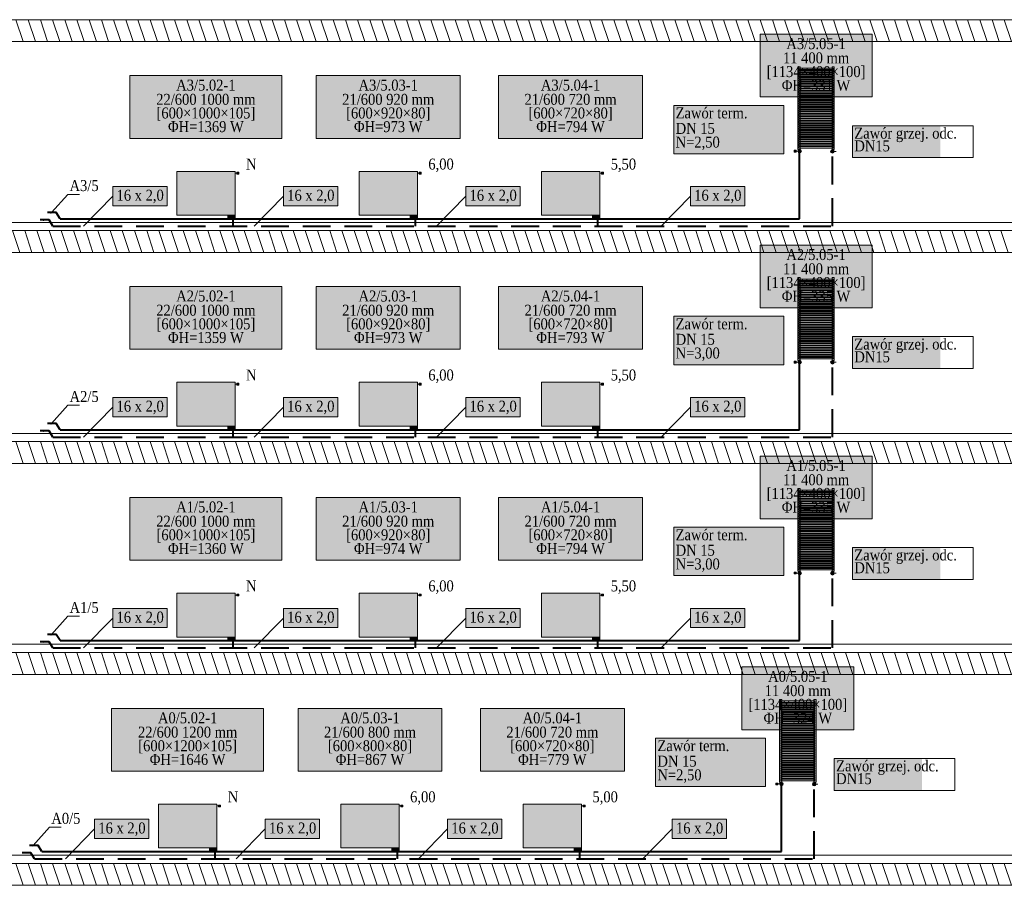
# Model space of a CAD drawing. Header units: millimetres. Extents: x -48 to 74789, y -18557 to 12350.
# Tile 3 of 79: x 18597 to 32097, y -300 to 11560. Entities that reach past the tile are written whole.
import ezdxf
from ezdxf.enums import TextEntityAlignment as Align

# ---------------------------------------------------------------- set-up
doc = ezdxf.new("R2010")
doc.units = ezdxf.units.MM
doc.linetypes.add('DASHED', pattern=[0.1905, 0.127, -0.0635])
for name, color, linetype, lineweight, true_color in [('IS_Działka (powrotna)', 5, 'Continuous', 40, 0x0000ff), ('IS_Działka (powrotna)_etykieta1', 7, 'Continuous', 5, 0x000000), ('IS_Działka (zasilająca)', 1, 'Continuous', 40, 0xff0000), ('IS_Działka (zasilająca)_etykieta1', 7, 'Continuous', 5, 0x000000), ('IS_Grzejnik', 7, 'Continuous', 5, 0x000000), ('IS_Grzejnik (Rozwinięcie)', 7, 'Continuous', 5, 0x000000), ('IS_Konstrukcja (Rozwinięcie)', 7, 'Continuous', 0, 0x000000), ('IS_Rozcięte połączenie rozwinięcia1', 7, 'Continuous', 5, 0x000000), ('IS_Wkładka zaworowa (Rozwinięcie)1', 7, 'Continuous', 5, 0x000000), ('IS_Zawór na gał_ powrotnej (Rozwinięcie)1', 7, 'Continuous', 5, 0x000000), ('IS_Zawór termostatyczny lub reg_ przepływu (Rozwinięcie)1', 7, 'Continuous', 5, 0x000000), ('IS_Zawór1', 7, 'Continuous', 5, 0x000000)]:
    doc.layers.add(name, color=color, linetype=linetype, lineweight=lineweight, true_color=true_color)
doc.styles.add('Garamond_____', font='GARA.TTF')

# ---------------------------------------------------------------- blocks, each defined once
blk = doc.blocks.new('16_TypRysunkowyGrzejnika_Plytowy_800_600_80_True_7fc2eb2e-ac0c-4f1d-8d47-3740a1be48a0_Normal')
at = {"layer": 'IS_Grzejnik', "true_color": 0xff8000, "transparency": 33554457, "extrusion": (0, 0, -1)}
blk.add_hatch(color=30, dxfattribs=at).paths.add_polyline_path([(0.4, 0.3), (-0.4, 0.3), (-0.4, -0.3), (0.4, -0.3)])
at = {"layer": 'IS_Grzejnik'}
blk.add_lwpolyline([(-0.4, 0.3), (0.4, 0.3), (0.4, -0.3), (-0.4, -0.3)], close=True, dxfattribs=at)
blk = doc.blocks.new('16_TypRysunkowyGrzejnika_Plytowy_800_600_105_True_7fc2eb2e-ac0c-4f1d-8d47-3740a1be48a0_Normal')
at = {"layer": 'IS_Grzejnik', "true_color": 0xff8000, "transparency": 33554457, "extrusion": (0, 0, -1)}
blk.add_hatch(color=30, dxfattribs=at).paths.add_polyline_path([(0.4, 0.3), (-0.4, 0.3), (-0.4, -0.3), (0.4, -0.3)])
at = {"layer": 'IS_Grzejnik'}
blk.add_lwpolyline([(-0.4, 0.3), (0.4, 0.3), (0.4, -0.3), (-0.4, -0.3)], close=True, dxfattribs=at)
blk = doc.blocks.new('16_TypRysunkowyGrzejnika_LazienkowyPion_500_1134_100_True_7fc2eb2e-ac0c-4f1d-8d47-3740a1be48a0_Normal')
at = {"layer": 'IS_Grzejnik', "true_color": 0xff8000, "transparency": 33554457}
for points in [[(-0.25, -0.567), (-0.22, -0.567), (-0.22, 0.567), (-0.25, 0.567)], [(0.22, -0.567), (0.25, -0.567), (0.25, 0.567), (0.22, 0.567)]]:
    blk.add_hatch(color=30, dxfattribs=at).paths.add_polyline_path(points)
at = {"layer": 'IS_Grzejnik', "true_color": 0xff8000, "transparency": 33554457, "extrusion": (0, 0, -1)}
for points in [[(0.235, 0.547), (-0.235, 0.547), (-0.235, 0.527), (0.235, 0.527)], [(0.235, 0.515), (-0.235, 0.515), (-0.235, 0.495), (0.235, 0.495)], [(0.235, 0.484), (-0.235, 0.484), (-0.235, 0.464), (0.235, 0.464)], [(0.235, 0.452), (-0.235, 0.452), (-0.235, 0.432), (0.235, 0.432)], [(0.235, 0.421), (-0.235, 0.421), (-0.235, 0.401), (0.235, 0.401)], [(0.235, 0.389), (-0.235, 0.389), (-0.235, 0.369), (0.235, 0.369)], [(0.235, 0.357), (-0.235, 0.357), (-0.235, 0.337), (0.235, 0.337)], [(0.235, 0.326), (-0.235, 0.326), (-0.235, 0.306), (0.235, 0.306)], [(0.235, 0.294), (-0.235, 0.294), (-0.235, 0.274), (0.235, 0.274)], [(0.235, 0.263), (-0.235, 0.263), (-0.235, 0.243), (0.235, 0.243)], [(0.235, 0.231), (-0.235, 0.231), (-0.235, 0.211), (0.235, 0.211)], [(0.235, 0.2), (-0.235, 0.2), (-0.235, 0.18), (0.235, 0.18)], [(0.235, 0.168), (-0.235, 0.168), (-0.235, 0.148), (0.235, 0.148)], [(0.235, 0.136), (-0.235, 0.136), (-0.235, 0.116), (0.235, 0.116)], [(0.235, 0.105), (-0.235, 0.105), (-0.235, 0.085), (0.235, 0.085)], [(0.235, 0.073), (-0.235, 0.073), (-0.235, 0.053), (0.235, 0.053)], [(0.235, 0.042), (-0.235, 0.042), (-0.235, 0.022), (0.235, 0.022)], [(0.235, 0.01), (-0.235, 0.01), (-0.235, -0.01), (0.235, -0.01)], [(0.235, -0.022), (-0.235, -0.022), (-0.235, -0.042), (0.235, -0.042)], [(0.235, -0.053), (-0.235, -0.053), (-0.235, -0.073), (0.235, -0.073)], [(0.235, -0.085), (-0.235, -0.085), (-0.235, -0.105), (0.235, -0.105)], [(0.235, -0.116), (-0.235, -0.116), (-0.235, -0.136), (0.235, -0.136)], [(0.235, -0.148), (-0.235, -0.148), (-0.235, -0.168), (0.235, -0.168)], [(0.235, -0.18), (-0.235, -0.18), (-0.235, -0.2), (0.235, -0.2)], [(0.235, -0.211), (-0.235, -0.211), (-0.235, -0.231), (0.235, -0.231)], [(0.235, -0.243), (-0.235, -0.243), (-0.235, -0.263), (0.235, -0.263)], [(0.235, -0.274), (-0.235, -0.274), (-0.235, -0.294), (0.235, -0.294)], [(0.235, -0.306), (-0.235, -0.306), (-0.235, -0.326), (0.235, -0.326)], [(0.235, -0.337), (-0.235, -0.337), (-0.235, -0.357), (0.235, -0.357)], [(0.235, -0.369), (-0.235, -0.369), (-0.235, -0.389), (0.235, -0.389)], [(0.235, -0.401), (-0.235, -0.401), (-0.235, -0.421), (0.235, -0.421)], [(0.235, -0.432), (-0.235, -0.432), (-0.235, -0.452), (0.235, -0.452)], [(0.235, -0.464), (-0.235, -0.464), (-0.235, -0.484), (0.235, -0.484)], [(0.235, -0.495), (-0.235, -0.495), (-0.235, -0.515), (0.235, -0.515)], [(0.235, -0.527), (-0.235, -0.527), (-0.235, -0.547), (0.235, -0.547)]]:
    blk.add_hatch(color=30, dxfattribs=at).paths.add_polyline_path(points)
at = {"layer": 'IS_Grzejnik'}
for points in [[(-0.25, -0.567), (-0.22, -0.567), (-0.22, 0.567), (-0.25, 0.567)], [(-0.235, 0.547), (0.235, 0.547), (0.235, 0.527), (-0.235, 0.527)], [(0.22, -0.567), (0.25, -0.567), (0.25, 0.567), (0.22, 0.567)], [(-0.235, 0.515), (0.235, 0.515), (0.235, 0.495), (-0.235, 0.495)], [(-0.235, 0.484), (0.235, 0.484), (0.235, 0.464), (-0.235, 0.464)], [(-0.235, 0.452), (0.235, 0.452), (0.235, 0.432), (-0.235, 0.432)], [(-0.235, 0.421), (0.235, 0.421), (0.235, 0.401), (-0.235, 0.401)], [(-0.235, 0.389), (0.235, 0.389), (0.235, 0.369), (-0.235, 0.369)], [(-0.235, 0.357), (0.235, 0.357), (0.235, 0.337), (-0.235, 0.337)], [(-0.235, 0.326), (0.235, 0.326), (0.235, 0.306), (-0.235, 0.306)], [(-0.235, 0.294), (0.235, 0.294), (0.235, 0.274), (-0.235, 0.274)], [(-0.235, 0.263), (0.235, 0.263), (0.235, 0.243), (-0.235, 0.243)], [(-0.235, 0.231), (0.235, 0.231), (0.235, 0.211), (-0.235, 0.211)], [(-0.235, 0.2), (0.235, 0.2), (0.235, 0.18), (-0.235, 0.18)], [(-0.235, 0.168), (0.235, 0.168), (0.235, 0.148), (-0.235, 0.148)], [(-0.235, 0.136), (0.235, 0.136), (0.235, 0.116), (-0.235, 0.116)], [(-0.235, 0.105), (0.235, 0.105), (0.235, 0.085), (-0.235, 0.085)], [(-0.235, 0.073), (0.235, 0.073), (0.235, 0.053), (-0.235, 0.053)], [(-0.235, 0.042), (0.235, 0.042), (0.235, 0.022), (-0.235, 0.022)], [(-0.235, 0.01), (0.235, 0.01), (0.235, -0.01), (-0.235, -0.01)], [(-0.235, -0.022), (0.235, -0.022), (0.235, -0.042), (-0.235, -0.042)], [(-0.235, -0.053), (0.235, -0.053), (0.235, -0.073), (-0.235, -0.073)], [(-0.235, -0.085), (0.235, -0.085), (0.235, -0.105), (-0.235, -0.105)], [(-0.235, -0.116), (0.235, -0.116), (0.235, -0.136), (-0.235, -0.136)], [(-0.235, -0.148), (0.235, -0.148), (0.235, -0.168), (-0.235, -0.168)], [(-0.235, -0.18), (0.235, -0.18), (0.235, -0.2), (-0.235, -0.2)], [(-0.235, -0.211), (0.235, -0.211), (0.235, -0.231), (-0.235, -0.231)], [(-0.235, -0.243), (0.235, -0.243), (0.235, -0.263), (-0.235, -0.263)], [(-0.235, -0.274), (0.235, -0.274), (0.235, -0.294), (-0.235, -0.294)], [(-0.235, -0.306), (0.235, -0.306), (0.235, -0.326), (-0.235, -0.326)], [(-0.235, -0.337), (0.235, -0.337), (0.235, -0.357), (-0.235, -0.357)], [(-0.235, -0.369), (0.235, -0.369), (0.235, -0.389), (-0.235, -0.389)], [(-0.235, -0.401), (0.235, -0.401), (0.235, -0.421), (-0.235, -0.421)], [(-0.235, -0.432), (0.235, -0.432), (0.235, -0.452), (-0.235, -0.452)], [(-0.235, -0.464), (0.235, -0.464), (0.235, -0.484), (-0.235, -0.484)], [(-0.235, -0.495), (0.235, -0.495), (0.235, -0.515), (-0.235, -0.515)], [(-0.235, -0.527), (0.235, -0.527), (0.235, -0.547), (-0.235, -0.547)]]:
    blk.add_lwpolyline(points, close=True, dxfattribs=at)
blk = doc.blocks.new('16_TypRysunkowyZaworu_Kwadrat_PL_00000000-0000-0000-0000-000000000000_Normal')
at = {"layer": 'IS_Zawór1', "lineweight": 50, "true_color": 0xffffff, "transparency": 33554687}
h = blk.add_hatch(color=7, dxfattribs=at)
edge = h.paths.add_edge_path(flags=0)
edge.add_arc((0, 0), 0.25, 0, 360)
at = {"layer": 'IS_Zawór1', "lineweight": 50, "true_color": 0xffffff, "transparency": 33554687, "extrusion": (0, 0, -1)}
blk.add_hatch(color=7, dxfattribs=at).paths.add_polyline_path([(0.125, 0.5), (0.125, 0.75), (-0.125, 0.75), (-0.125, 0.5)])
at = {"layer": 'IS_Zawór1', "linetype": 'ByBlock', "lineweight": -2}
blk.add_lwpolyline([(-0.125, 0.5), (-0.125, 0.75), (0.125, 0.75), (0.125, 0.5)], close=True, dxfattribs=at)
blk.add_polyline3d([(0, 0.25, 0), (0, 0.5, 0)], dxfattribs=at)
blk.add_circle((0, 0), 0.25, dxfattribs=at)
blk = doc.blocks.new('16_TypRysunkowyZaworu_Kreska_PL_00000000-0000-0000-0000-000000000000_Normal')
at = {"layer": 'IS_Zawór1', "lineweight": 50, "true_color": 0xffffff, "transparency": 33554687}
h = blk.add_hatch(color=7, dxfattribs=at)
edge = h.paths.add_edge_path(flags=0)
edge.add_arc((0, 0), 0.25, 0, 360)
at = {"layer": 'IS_Zawór1', "linetype": 'ByBlock', "lineweight": -2}
blk.add_polyline3d([(0, 0.25, 0), (0, 0.5, 0)], dxfattribs=at)
blk.add_circle((0, 0), 0.25, dxfattribs=at)
blk = doc.blocks.new('16_TypRysunkowyZaworu_Vecolux_PL_00000000-0000-0000-0000-000000000000_Normal')
at = {"layer": 'IS_Zawór1', "lineweight": 50, "true_color": 0xffffff, "transparency": 33554687}
blk.add_hatch(color=7, dxfattribs=at).paths.add_polyline_path([(-0.5, -0.5), (0.5, -0.5), (0.5, 0), (-0.5, 0)])
at = {"layer": 'IS_Zawór1', "linetype": 'ByBlock', "lineweight": -2}
blk.add_lwpolyline([(-0.5, -0.5), (0.5, -0.5), (0.5, 0), (-0.5, 0)], close=True, dxfattribs=at)
blk = doc.blocks.new('16_TypRysunkowyZaworu_ZestGrzWbudKwadrat_PL_00000000-0000-0000-0000-000000000000_Normal')
at = {"layer": 'IS_Zawór1', "lineweight": 50, "true_color": 0xffffff, "transparency": 33554687, "extrusion": (0, 0, -1)}
blk.add_hatch(color=7, dxfattribs=at).paths.add_polyline_path([(-0.25, 0.125), (-0.5, 0.125), (-0.5, -0.125), (-0.25, -0.125)])
at = {"layer": 'IS_Zawór1', "linetype": 'ByBlock', "lineweight": -2}
blk.add_lwpolyline([(0.25, 0.125), (0.5, 0.125), (0.5, -0.125), (0.25, -0.125)], close=True, dxfattribs=at)
blk.add_polyline3d([(0, 0, 0), (0.25, 0, 0)], dxfattribs=at)

msp = doc.modelspace()

# ---------------------------------------------------------------- hatches: boundary and pattern name
at = {"layer": 'IS_Działka (powrotna)', "linetype": 'DASHED', "ltscale": 3000, "extrusion": (0, 0, -1)}
for points in [[(-18880, 8817), (-18931, 8834), (-18931, 8800)], [(-18880, 5927), (-18931, 5944), (-18931, 5910)], [(-18880, 3037), (-18931, 3054), (-18931, 3020)], [(-18630, 147), (-18681, 164), (-18681, 130)]]:
    msp.add_hatch(color=256, dxfattribs=at).paths.add_polyline_path(points)
at = {"layer": 'IS_Działka (zasilająca)', "true_color": 0xff0000, "transparency": 33554687, "extrusion": (0, 0, -1)}
for points in [[(-18980, 8917), (-19031, 8934), (-19031, 8900)], [(-18980, 6027), (-19031, 6044), (-19031, 6010)], [(-18980, 3137), (-19031, 3154), (-19031, 3120)], [(-18730, 247), (-18781, 264), (-18781, 230)]]:
    msp.add_hatch(color=1, dxfattribs=at).paths.add_polyline_path(points)
at = {"layer": 'IS_Działka (zasilająca)_etykieta1', "lineweight": 50, "true_color": 0xffffff, "transparency": 33554687}
for points in [[(19873, 9010), (20618, 9010), (20618, 9274), (19873, 9274)], [(22213, 9010), (22958, 9010), (22958, 9274), (22213, 9274)], [(24713, 9010), (25458, 9010), (25458, 9274), (24713, 9274)], [(27793, 9010), (28538, 9010), (28538, 9274), (27793, 9274)], [(19873, 6120), (20618, 6120), (20618, 6384), (19873, 6384)], [(22213, 6120), (22958, 6120), (22958, 6384), (22213, 6384)], [(24713, 6120), (25458, 6120), (25458, 6384), (24713, 6384)], [(27793, 6120), (28538, 6120), (28538, 6384), (27793, 6384)], [(19873, 3230), (20618, 3230), (20618, 3494), (19873, 3494)], [(22213, 3230), (22958, 3230), (22958, 3494), (22213, 3494)], [(24713, 3230), (25458, 3230), (25458, 3494), (24713, 3494)], [(27793, 3230), (28538, 3230), (28538, 3494), (27793, 3494)], [(19623, 340), (20368, 340), (20368, 604), (19623, 604)], [(21963, 340), (22708, 340), (22708, 604), (21963, 604)], [(24463, 340), (25208, 340), (25208, 604), (24463, 604)], [(27543, 340), (28288, 340), (28288, 604), (27543, 604)]]:
    msp.add_hatch(color=7, dxfattribs=at).paths.add_polyline_path(points)
at = {"layer": 'IS_Grzejnik (Rozwinięcie)', "lineweight": 50, "true_color": 0xffffff, "transparency": 33554687}
for points in [[(28749, 10501), (30285, 10501), (30285, 11361), (28749, 11361)], [(20108, 9934), (22192, 9934), (22192, 10794), (20108, 10794)], [(22663, 9934), (24637, 9934), (24637, 10794), (22663, 10794)], [(25163, 9934), (27138, 9934), (27138, 10794), (25163, 10794)], [(28749, 7611), (30285, 7611), (30285, 8471), (28749, 8471)], [(20108, 7044), (22192, 7044), (22192, 7904), (20108, 7904)], [(22663, 7044), (24637, 7044), (24637, 7904), (22663, 7904)], [(25163, 7044), (27138, 7044), (27138, 7904), (25163, 7904)], [(28749, 4721), (30285, 4721), (30285, 5581), (28749, 5581)], [(20108, 4154), (22192, 4154), (22192, 5014), (20108, 5014)], [(22663, 4154), (24637, 4154), (24637, 5014), (22663, 5014)], [(25163, 4154), (27138, 4154), (27138, 5014), (25163, 5014)], [(28499, 1831), (30035, 1831), (30035, 2691), (28499, 2691)], [(19858, 1264), (21942, 1264), (21942, 2124), (19858, 2124)], [(22413, 1264), (24387, 1264), (24387, 2124), (22413, 2124)], [(24913, 1264), (26888, 1264), (26888, 2124), (24913, 2124)]]:
    msp.add_hatch(color=7, dxfattribs=at).paths.add_polyline_path(points)
at = {"layer": 'IS_Konstrukcja (Rozwinięcie)', "true_color": 0xc0c0c0, "transparency": 33554687, "extrusion": (0, 0, -1)}
h = msp.add_hatch(dxfattribs=at)
h.set_pattern_fill('ANSI31', color=9, scale=50.000001, angle=206.6202, style=0)
h.set_pattern_definition([(251.62016, (52500, 11410), (150.6517, -50.0563), [])])
h.paths.add_polyline_path([(0, 11560), (-47300, 11560), (-47300, 11260), (0, 11260)])
h = msp.add_hatch(dxfattribs=at)
h.set_pattern_fill('ANSI31', color=9, scale=50000, angle=206.6202, style=0)
h.set_pattern_definition([(251.62, (22750, 11410), (150650, -50060), [])])
h.paths.add_polyline_path([(-1000, 11560), (-44500, 11560), (-44500, 11260), (-1000, 11260)])
h = msp.add_hatch(dxfattribs=at)
h.set_pattern_fill('ANSI31', color=9, scale=50.000001, angle=206.6202, style=0)
h.set_pattern_definition([(251.62016, (52547.58, 8520), (150.6517, -50.0563), [])])
h.paths.add_polyline_path([(48, 8670), (-47302, 8670), (-47302, 8370), (48, 8370)])
h = msp.add_hatch(dxfattribs=at)
h.set_pattern_fill('ANSI31', color=9, scale=50000, angle=206.6202, style=0)
h.set_pattern_definition([(251.62, (22750, 8520), (150650, -50060), [])])
h.paths.add_polyline_path([(-1000, 8670), (-44500, 8670), (-44500, 8370), (-1000, 8370)])
h = msp.add_hatch(dxfattribs=at)
h.set_pattern_fill('ANSI31', color=9, scale=50.000001, angle=206.6202, style=0)
h.set_pattern_definition([(251.62016, (52500, 5630), (150.6517, -50.0563), [])])
h.paths.add_polyline_path([(0, 5780), (-47300, 5780), (-47300, 5480), (0, 5480)])
h = msp.add_hatch(dxfattribs=at)
h.set_pattern_fill('ANSI31', color=9, scale=50000, angle=206.6202, style=0)
h.set_pattern_definition([(251.62, (22750, 5630), (150650, -50060), [])])
h.paths.add_polyline_path([(-1000, 5780), (-44500, 5780), (-44500, 5480), (-1000, 5480)])
h = msp.add_hatch(dxfattribs=at)
h.set_pattern_fill('ANSI31', color=9, scale=50.000001, angle=206.6202, style=0)
h.set_pattern_definition([(251.62016, (52500, 2740), (150.6517, -50.0563), [])])
h.paths.add_polyline_path([(0, 2890), (-47300, 2890), (-47300, 2590), (0, 2590)])
h = msp.add_hatch(dxfattribs=at)
h.set_pattern_fill('ANSI31', color=9, scale=50000, angle=206.6202, style=0)
h.set_pattern_definition([(251.62, (22750, 2740), (150650, -50060), [])])
h.paths.add_polyline_path([(-1000, 2890), (-44500, 2890), (-44500, 2590), (-1000, 2590)])
h = msp.add_hatch(dxfattribs=at)
h.set_pattern_fill('ANSI31', color=9, scale=50.000001, angle=206.6202, style=0)
h.set_pattern_definition([(251.62016, (52500, -150), (150.6517, -50.0563), [])])
h.paths.add_polyline_path([(0, 0), (-47300, 0), (-47300, -300), (0, -300)])
h = msp.add_hatch(dxfattribs=at)
h.set_pattern_fill('ANSI31', color=9, scale=50000, angle=206.6202, style=0)
h.set_pattern_definition([(251.62, (22750, -150), (150650, -50060), [])])
h.paths.add_polyline_path([(-1000, 0), (-44500, 0), (-44500, -300), (-1000, -300)])
at = {"layer": 'IS_Zawór na gał_ powrotnej (Rozwinięcie)1', "lineweight": 50, "true_color": 0xffffff, "transparency": 33554687}
for points in [[(30016, 9671), (31219, 9671), (31219, 10108), (30016, 10108)], [(30016, 6781), (31219, 6781), (31219, 7218), (30016, 7218)], [(30016, 3891), (31219, 3891), (31219, 4328), (30016, 4328)], [(29766, 1001), (30969, 1001), (30969, 1438), (29766, 1438)]]:
    msp.add_hatch(color=7, dxfattribs=at).paths.add_polyline_path(points)
at = {"layer": 'IS_Zawór termostatyczny lub reg_ przepływu (Rozwinięcie)1', "lineweight": 50, "true_color": 0xffffff, "transparency": 33554687}
for points in [[(27566, 9723), (29072, 9723), (29072, 10386), (27566, 10386)], [(27566, 6833), (29072, 6833), (29072, 7496), (27566, 7496)], [(27566, 3943), (29072, 3943), (29072, 4606), (27566, 4606)], [(27316, 1053), (28822, 1053), (28822, 1716), (27316, 1716)]]:
    msp.add_hatch(color=7, dxfattribs=at).paths.add_polyline_path(points)

# ---------------------------------------------------------------- linework, layer by layer
at = {"layer": 'IS_Działka (powrotna)', "linetype": 'DASHED', "ltscale": 3000}
for p, q in [((29741, 9781), (29741, 9782)), ((29741, 8732), (29741, 9731)), ((21525, 8732), (21525, 8857)), ((24025, 8732), (24025, 8857)), ((26525, 8732), (26525, 8857)), ((19050, 8732), (29741, 8732)), ((29741, 6891), (29741, 6892)), ((29741, 5842), (29741, 6841)), ((21525, 5842), (21525, 5967)), ((24025, 5842), (24025, 5967)), ((26525, 5842), (26525, 5967)), ((19050, 5842), (29741, 5842)), ((29741, 4001), (29741, 4002)), ((29741, 2952), (29741, 3951)), ((21525, 2952), (21525, 3077)), ((24025, 2952), (24025, 3077)), ((26525, 2952), (26525, 3077)), ((19050, 2952), (29741, 2952)), ((29491, 1111), (29491, 1112)), ((29491, 62), (29491, 1061)), ((21275, 62), (21275, 187)), ((23775, 62), (23775, 187)), ((26275, 62), (26275, 187)), ((18800, 62), (29491, 62))]:
    msp.add_line(p, q, dxfattribs=at)
for points in [[(19050, 8732), (18999, 8817), (18880, 8817)], [(19050, 5842), (18999, 5927), (18880, 5927)], [(19050, 2952), (18999, 3037), (18880, 3037)], [(18800, 62), (18749, 147), (18630, 147)]]:
    msp.add_lwpolyline(points, dxfattribs=at)
at = {"layer": 'IS_Działka (powrotna)', "color": 5, "true_color": 0x0000ff, "transparency": 33554687, "invisible_edges": 15}
for points in [[(27975, 9243), (27947, 9271), (28003, 9271)], [(19773, 8732), (19802, 8760), (19802, 8704)], [(22273, 8732), (22302, 8760), (22302, 8704)], [(24773, 8732), (24802, 8760), (24802, 8704)], [(27198, 8732), (27227, 8760), (27227, 8704)], [(29586, 8732), (29614, 8760), (29614, 8704)], [(30811, 8732), (30839, 8760), (30839, 8704)], [(31936, 8732), (31964, 8760), (31964, 8704)], [(27975, 6353), (27947, 6381), (28003, 6381)], [(19773, 5842), (19802, 5870), (19802, 5814)], [(22273, 5842), (22302, 5870), (22302, 5814)], [(24773, 5842), (24802, 5870), (24802, 5814)], [(27198, 5842), (27227, 5870), (27227, 5814)], [(29586, 5842), (29614, 5870), (29614, 5814)], [(30811, 5842), (30839, 5870), (30839, 5814)], [(31936, 5842), (31964, 5870), (31964, 5814)], [(27975, 3463), (27947, 3491), (28003, 3491)], [(19773, 2952), (19802, 2980), (19802, 2924)], [(22273, 2952), (22302, 2980), (22302, 2924)], [(24773, 2952), (24802, 2980), (24802, 2924)], [(27198, 2952), (27227, 2980), (27227, 2924)], [(29586, 2952), (29614, 2980), (29614, 2924)], [(30811, 2952), (30839, 2980), (30839, 2924)], [(31936, 2952), (31964, 2980), (31964, 2924)], [(30475, 573), (30447, 601), (30503, 601)], [(19561, 62), (19589, 90), (19589, 34)], [(20811, 62), (20839, 90), (20839, 34)], [(22273, 62), (22302, 90), (22302, 34)], [(24773, 62), (24802, 90), (24802, 34)], [(27273, 62), (27302, 90), (27302, 34)], [(29698, 62), (29727, 90), (29727, 34)], [(31961, 62), (31989, 90), (31989, 34)]]:
    msp.add_3dface(points, dxfattribs=at)
at = {"layer": 'IS_Działka (zasilająca)'}
for p, q in [((29291, 8832), (29291, 9733)), ((19150, 8832), (29291, 8832)), ((21475, 8832), (21475, 8857)), ((23975, 8832), (23975, 8857)), ((26475, 8832), (26475, 8857)), ((29291, 5942), (29291, 6843)), ((19150, 5942), (29291, 5942)), ((21475, 5942), (21475, 5967)), ((23975, 5942), (23975, 5967)), ((26475, 5942), (26475, 5967)), ((29291, 3052), (29291, 3953)), ((19150, 3052), (29291, 3052)), ((21475, 3052), (21475, 3077)), ((23975, 3052), (23975, 3077)), ((26475, 3052), (26475, 3077)), ((29041, 162), (29041, 1063)), ((18900, 162), (29041, 162)), ((21225, 162), (21225, 187)), ((23725, 162), (23725, 187)), ((26225, 162), (26225, 187))]:
    msp.add_line(p, q, dxfattribs=at)
for points in [[(19150, 8832), (19099, 8917), (18980, 8917)], [(19150, 5942), (19099, 6027), (18980, 6027)], [(19150, 3052), (19099, 3137), (18980, 3137)], [(18900, 162), (18849, 247), (18730, 247)]]:
    msp.add_lwpolyline(points, dxfattribs=at)
at = {"layer": 'IS_Działka (zasilająca)', "color": 1, "true_color": 0xff0000, "transparency": 33554687, "invisible_edges": 15}
for points in [[(27525, 9321), (27553, 9293), (27497, 9293)], [(19827, 8832), (19798, 8804), (19798, 8860)], [(22327, 8832), (22298, 8804), (22298, 8860)], [(24827, 8832), (24798, 8804), (24798, 8860)], [(27052, 8832), (27023, 8804), (27023, 8860)], [(29664, 8832), (29636, 8804), (29636, 8860)], [(30939, 8832), (30911, 8804), (30911, 8860)], [(32064, 8832), (32036, 8804), (32036, 8860)], [(27525, 6431), (27553, 6403), (27497, 6403)], [(19827, 5942), (19798, 5914), (19798, 5970)], [(22327, 5942), (22298, 5914), (22298, 5970)], [(24827, 5942), (24798, 5914), (24798, 5970)], [(27052, 5942), (27023, 5914), (27023, 5970)], [(29664, 5942), (29636, 5914), (29636, 5970)], [(30939, 5942), (30911, 5914), (30911, 5970)], [(32064, 5942), (32036, 5914), (32036, 5970)], [(27525, 3541), (27553, 3513), (27497, 3513)], [(19827, 3052), (19798, 3024), (19798, 3080)], [(22327, 3052), (22298, 3024), (22298, 3080)], [(24827, 3052), (24798, 3024), (24798, 3080)], [(27052, 3052), (27023, 3024), (27023, 3080)], [(29664, 3052), (29636, 3024), (29636, 3080)], [(30939, 3052), (30911, 3024), (30911, 3080)], [(32064, 3052), (32036, 3024), (32036, 3080)], [(30025, 651), (30053, 623), (29997, 623)], [(19689, 162), (19661, 134), (19661, 190)], [(20939, 162), (20911, 134), (20911, 190)], [(22327, 162), (22298, 134), (22298, 190)], [(24827, 162), (24798, 134), (24798, 190)], [(27327, 162), (27298, 134), (27298, 190)], [(29552, 162), (29523, 134), (29523, 190)], [(32039, 162), (32011, 134), (32011, 190)]]:
    msp.add_3dface(points, dxfattribs=at)
at = {"layer": 'IS_Działka (zasilająca)_etykieta1'}
for p, q in [((19473, 8732), (19873, 9142)), ((21813, 8732), (22213, 9142)), ((24313, 8732), (24713, 9142)), ((27393, 8732), (27793, 9142)), ((19473, 5842), (19873, 6252)), ((21813, 5842), (22213, 6252)), ((24313, 5842), (24713, 6252)), ((27393, 5842), (27793, 6252)), ((19473, 2952), (19873, 3362)), ((21813, 2952), (22213, 3362)), ((24313, 2952), (24713, 3362)), ((27393, 2952), (27793, 3362)), ((19223, 62), (19623, 472)), ((21563, 62), (21963, 472)), ((24063, 62), (24463, 472)), ((27143, 62), (27543, 472))]:
    msp.add_line(p, q, dxfattribs=at)
for points in [[(19873, 9010), (20618, 9010), (20618, 9274), (19873, 9274)], [(22213, 9010), (22958, 9010), (22958, 9274), (22213, 9274)], [(24713, 9010), (25458, 9010), (25458, 9274), (24713, 9274)], [(27793, 9010), (28538, 9010), (28538, 9274), (27793, 9274)], [(19873, 6120), (20618, 6120), (20618, 6384), (19873, 6384)], [(22213, 6120), (22958, 6120), (22958, 6384), (22213, 6384)], [(24713, 6120), (25458, 6120), (25458, 6384), (24713, 6384)], [(27793, 6120), (28538, 6120), (28538, 6384), (27793, 6384)], [(19873, 3230), (20618, 3230), (20618, 3494), (19873, 3494)], [(22213, 3230), (22958, 3230), (22958, 3494), (22213, 3494)], [(24713, 3230), (25458, 3230), (25458, 3494), (24713, 3494)], [(27793, 3230), (28538, 3230), (28538, 3494), (27793, 3494)], [(19623, 340), (20368, 340), (20368, 604), (19623, 604)], [(21963, 340), (22708, 340), (22708, 604), (21963, 604)], [(24463, 340), (25208, 340), (25208, 604), (24463, 604)], [(27543, 340), (28288, 340), (28288, 604), (27543, 604)]]:
    msp.add_lwpolyline(points, close=True, dxfattribs=at)
at = {"layer": 'IS_Grzejnik (Rozwinięcie)'}
for points in [[(28749, 10501), (30285, 10501), (30285, 11361), (28749, 11361)], [(20108, 9934), (22192, 9934), (22192, 10794), (20108, 10794)], [(22663, 9934), (24637, 9934), (24637, 10794), (22663, 10794)], [(25163, 9934), (27138, 9934), (27138, 10794), (25163, 10794)], [(28749, 7611), (30285, 7611), (30285, 8471), (28749, 8471)], [(20108, 7044), (22192, 7044), (22192, 7904), (20108, 7904)], [(22663, 7044), (24637, 7044), (24637, 7904), (22663, 7904)], [(25163, 7044), (27138, 7044), (27138, 7904), (25163, 7904)], [(28749, 4721), (30285, 4721), (30285, 5581), (28749, 5581)], [(20108, 4154), (22192, 4154), (22192, 5014), (20108, 5014)], [(22663, 4154), (24637, 4154), (24637, 5014), (22663, 5014)], [(25163, 4154), (27138, 4154), (27138, 5014), (25163, 5014)], [(28499, 1831), (30035, 1831), (30035, 2691), (28499, 2691)], [(19858, 1264), (21942, 1264), (21942, 2124), (19858, 2124)], [(22413, 1264), (24387, 1264), (24387, 2124), (22413, 2124)], [(24913, 1264), (26888, 1264), (26888, 2124), (24913, 2124)]]:
    msp.add_lwpolyline(points, close=True, dxfattribs=at)
at = {"layer": 'IS_Konstrukcja (Rozwinięcie)'}
for p, q in [((1000, 11560), (47300, 11560)), ((1000, 11260), (47300, 11260)), ((1000, 8782), (47300, 8782)), ((1000, 8670), (47300, 8670)), ((1000, 8370), (47300, 8370)), ((1000, 5892), (47300, 5892)), ((1000, 5780), (47300, 5780)), ((1000, 5480), (47300, 5480)), ((1000, 3002), (47300, 3002)), ((1000, 2890), (47300, 2890)), ((1000, 2590), (47300, 2590)), ((1000, 112), (47300, 112)), ((1000, 0), (47300, 0)), ((1000, -300), (47300, -300))]:
    msp.add_line(p, q, dxfattribs=at)
at = {"layer": 'IS_Rozcięte połączenie rozwinięcia1'}
for p, q in [((19031, 8917), (19256, 9167)), ((19256, 9167), (19416, 9167)), ((19031, 6027), (19256, 6277)), ((19256, 6277), (19416, 6277)), ((19031, 3137), (19256, 3387)), ((19256, 3387), (19416, 3387)), ((18781, 247), (19006, 497)), ((19006, 497), (19166, 497))]:
    msp.add_line(p, q, dxfattribs=at)
at = {"layer": 'IS_Zawór na gał_ powrotnej (Rozwinięcie)1'}
for points in [[(30016, 9671), (31669, 9671), (31669, 10108), (30016, 10108)], [(30016, 6781), (31669, 6781), (31669, 7218), (30016, 7218)], [(30016, 3891), (31669, 3891), (31669, 4328), (30016, 4328)], [(29766, 1001), (31419, 1001), (31419, 1438), (29766, 1438)]]:
    msp.add_lwpolyline(points, close=True, dxfattribs=at)
at = {"layer": 'IS_Zawór termostatyczny lub reg_ przepływu (Rozwinięcie)1'}
for points in [[(27566, 9723), (29072, 9723), (29072, 10386), (27566, 10386)], [(27566, 6833), (29072, 6833), (29072, 7496), (27566, 7496)], [(27566, 3943), (29072, 3943), (29072, 4606), (27566, 4606)], [(27316, 1053), (28822, 1053), (28822, 1716), (27316, 1716)]]:
    msp.add_lwpolyline(points, close=True, dxfattribs=at)

# ---------------------------------------------------------------- block references
at = {"layer": 'IS_Grzejnik', "xscale": 1000, "yscale": 1000, "zscale": 1000}
for name, p in [('16_TypRysunkowyGrzejnika_LazienkowyPion_500_1134_100_True_7fc2eb2e-ac0c-4f1d-8d47-3740a1be48a0_Normal', (29516, 10349)), ('16_TypRysunkowyGrzejnika_Plytowy_800_600_80_True_7fc2eb2e-ac0c-4f1d-8d47-3740a1be48a0_Normal', (21150, 9182)), ('16_TypRysunkowyGrzejnika_Plytowy_800_600_105_True_7fc2eb2e-ac0c-4f1d-8d47-3740a1be48a0_Normal', (23650, 9182)), ('16_TypRysunkowyGrzejnika_Plytowy_800_600_80_True_7fc2eb2e-ac0c-4f1d-8d47-3740a1be48a0_Normal', (26150, 9182)), ('16_TypRysunkowyGrzejnika_LazienkowyPion_500_1134_100_True_7fc2eb2e-ac0c-4f1d-8d47-3740a1be48a0_Normal', (29516, 7459)), ('16_TypRysunkowyGrzejnika_Plytowy_800_600_80_True_7fc2eb2e-ac0c-4f1d-8d47-3740a1be48a0_Normal', (21150, 6292)), ('16_TypRysunkowyGrzejnika_Plytowy_800_600_105_True_7fc2eb2e-ac0c-4f1d-8d47-3740a1be48a0_Normal', (23650, 6292)), ('16_TypRysunkowyGrzejnika_Plytowy_800_600_80_True_7fc2eb2e-ac0c-4f1d-8d47-3740a1be48a0_Normal', (26150, 6292)), ('16_TypRysunkowyGrzejnika_LazienkowyPion_500_1134_100_True_7fc2eb2e-ac0c-4f1d-8d47-3740a1be48a0_Normal', (29516, 4569)), ('16_TypRysunkowyGrzejnika_Plytowy_800_600_80_True_7fc2eb2e-ac0c-4f1d-8d47-3740a1be48a0_Normal', (21150, 3402)), ('16_TypRysunkowyGrzejnika_Plytowy_800_600_105_True_7fc2eb2e-ac0c-4f1d-8d47-3740a1be48a0_Normal', (23650, 3402)), ('16_TypRysunkowyGrzejnika_Plytowy_800_600_80_True_7fc2eb2e-ac0c-4f1d-8d47-3740a1be48a0_Normal', (26150, 3402)), ('16_TypRysunkowyGrzejnika_LazienkowyPion_500_1134_100_True_7fc2eb2e-ac0c-4f1d-8d47-3740a1be48a0_Normal', (29266, 1679)), ('16_TypRysunkowyGrzejnika_Plytowy_800_600_80_True_7fc2eb2e-ac0c-4f1d-8d47-3740a1be48a0_Normal', (20900, 512)), ('16_TypRysunkowyGrzejnika_Plytowy_800_600_105_True_7fc2eb2e-ac0c-4f1d-8d47-3740a1be48a0_Normal', (23400, 512)), ('16_TypRysunkowyGrzejnika_Plytowy_800_600_80_True_7fc2eb2e-ac0c-4f1d-8d47-3740a1be48a0_Normal', (25900, 512))]:
    msp.add_blockref(name, p, dxfattribs=at)
at = {"layer": 'IS_Zawór1', "xscale": 100, "yscale": 100, "zscale": 100}
for name, p, rotation in [('16_TypRysunkowyZaworu_Kwadrat_PL_00000000-0000-0000-0000-000000000000_Normal', (29291, 9758), 90), ('16_TypRysunkowyZaworu_Kreska_PL_00000000-0000-0000-0000-000000000000_Normal', (29741, 9756), 270), ('16_TypRysunkowyZaworu_Kwadrat_PL_00000000-0000-0000-0000-000000000000_Normal', (29291, 6868), 90), ('16_TypRysunkowyZaworu_Kreska_PL_00000000-0000-0000-0000-000000000000_Normal', (29741, 6866), 270), ('16_TypRysunkowyZaworu_Kwadrat_PL_00000000-0000-0000-0000-000000000000_Normal', (29291, 3978), 90), ('16_TypRysunkowyZaworu_Kreska_PL_00000000-0000-0000-0000-000000000000_Normal', (29741, 3976), 270), ('16_TypRysunkowyZaworu_Kwadrat_PL_00000000-0000-0000-0000-000000000000_Normal', (29041, 1088), 90), ('16_TypRysunkowyZaworu_Kreska_PL_00000000-0000-0000-0000-000000000000_Normal', (29491, 1086), 270)]:
    msp.add_blockref(name, p, dxfattribs=dict(at, rotation=rotation))
for name, p in [('16_TypRysunkowyZaworu_ZestGrzWbudKwadrat_PL_00000000-0000-0000-0000-000000000000_Normal', (21550, 9457)), ('16_TypRysunkowyZaworu_ZestGrzWbudKwadrat_PL_00000000-0000-0000-0000-000000000000_Normal', (24050, 9457)), ('16_TypRysunkowyZaworu_ZestGrzWbudKwadrat_PL_00000000-0000-0000-0000-000000000000_Normal', (26550, 9457)), ('16_TypRysunkowyZaworu_Vecolux_PL_00000000-0000-0000-0000-000000000000_Normal', (21500, 8882)), ('16_TypRysunkowyZaworu_Vecolux_PL_00000000-0000-0000-0000-000000000000_Normal', (24000, 8882)), ('16_TypRysunkowyZaworu_Vecolux_PL_00000000-0000-0000-0000-000000000000_Normal', (26500, 8882)), ('16_TypRysunkowyZaworu_ZestGrzWbudKwadrat_PL_00000000-0000-0000-0000-000000000000_Normal', (21550, 6567)), ('16_TypRysunkowyZaworu_ZestGrzWbudKwadrat_PL_00000000-0000-0000-0000-000000000000_Normal', (24050, 6567)), ('16_TypRysunkowyZaworu_ZestGrzWbudKwadrat_PL_00000000-0000-0000-0000-000000000000_Normal', (26550, 6567)), ('16_TypRysunkowyZaworu_Vecolux_PL_00000000-0000-0000-0000-000000000000_Normal', (21500, 5992)), ('16_TypRysunkowyZaworu_Vecolux_PL_00000000-0000-0000-0000-000000000000_Normal', (24000, 5992)), ('16_TypRysunkowyZaworu_Vecolux_PL_00000000-0000-0000-0000-000000000000_Normal', (26500, 5992)), ('16_TypRysunkowyZaworu_ZestGrzWbudKwadrat_PL_00000000-0000-0000-0000-000000000000_Normal', (21550, 3677)), ('16_TypRysunkowyZaworu_ZestGrzWbudKwadrat_PL_00000000-0000-0000-0000-000000000000_Normal', (24050, 3677)), ('16_TypRysunkowyZaworu_ZestGrzWbudKwadrat_PL_00000000-0000-0000-0000-000000000000_Normal', (26550, 3677)), ('16_TypRysunkowyZaworu_Vecolux_PL_00000000-0000-0000-0000-000000000000_Normal', (21500, 3102)), ('16_TypRysunkowyZaworu_Vecolux_PL_00000000-0000-0000-0000-000000000000_Normal', (24000, 3102)), ('16_TypRysunkowyZaworu_Vecolux_PL_00000000-0000-0000-0000-000000000000_Normal', (26500, 3102)), ('16_TypRysunkowyZaworu_ZestGrzWbudKwadrat_PL_00000000-0000-0000-0000-000000000000_Normal', (21300, 787)), ('16_TypRysunkowyZaworu_ZestGrzWbudKwadrat_PL_00000000-0000-0000-0000-000000000000_Normal', (23800, 787)), ('16_TypRysunkowyZaworu_ZestGrzWbudKwadrat_PL_00000000-0000-0000-0000-000000000000_Normal', (26300, 787)), ('16_TypRysunkowyZaworu_Vecolux_PL_00000000-0000-0000-0000-000000000000_Normal', (21250, 212)), ('16_TypRysunkowyZaworu_Vecolux_PL_00000000-0000-0000-0000-000000000000_Normal', (23750, 212)), ('16_TypRysunkowyZaworu_Vecolux_PL_00000000-0000-0000-0000-000000000000_Normal', (26250, 212))]:
    msp.add_blockref(name, p, dxfattribs=at)

# ---------------------------------------------------------------- texts
at = {"layer": 'IS_Działka (powrotna)_etykieta1', "color": 5, "true_color": 0x0000ff, "transparency": 33554687, "style": 'Garamond_____'}
for p in [(20249, 9035), (22589, 9035), (25089, 9035), (28169, 9035), (20249, 6145), (22589, 6145), (25089, 6145), (28169, 6145), (20249, 3255), (22589, 3255), (25089, 3255), (28169, 3255), (19999, 365), (22339, 365), (24839, 365), (27919, 365)]:
    msp.add_text('16 x 2,0', height=150, dxfattribs=at).set_placement(p, align=Align.BOTTOM_CENTER)
at = {"layer": 'IS_Grzejnik (Rozwinięcie)', "style": 'Garamond_____'}
for s, p in [('A3/5.05-1', (29516, 11112)), ('A3/5.02-1', (21150, 10544)), ('A3/5.03-1', (23650, 10544)), ('A3/5.04-1', (26150, 10544)), ('A2/5.05-1', (29516, 8222)), ('A2/5.02-1', (21150, 7654)), ('A2/5.03-1', (23650, 7654)), ('A2/5.04-1', (26150, 7654)), ('A1/5.05-1', (29516, 5332)), ('A1/5.02-1', (21150, 4764)), ('A1/5.03-1', (23650, 4764)), ('A1/5.04-1', (26150, 4764)), ('A0/5.05-1', (29266, 2442)), ('A0/5.02-1', (20900, 1874)), ('A0/5.03-1', (23400, 1874)), ('A0/5.04-1', (25900, 1874))]:
    msp.add_text(s, height=150, dxfattribs=at).set_placement(p, align=Align.BOTTOM_CENTER)
for s, p in [('11 400 mm', (29516, 11112)), ('[1134×400×100]', (29516, 10924)), ('ΦH=331 W', (29516, 10736)), ('22/600 1000 mm', (21150, 10544)), ('21/600 920 mm', (23650, 10544)), ('21/600 720 mm', (26150, 10544)), ('[600×1000×105]', (21150, 10357)), ('[600×920×80]', (23650, 10357)), ('[600×720×80]', (26150, 10357)), ('ΦH=1369 W', (21150, 10170)), ('ΦH=973 W', (23650, 10170)), ('ΦH=794 W', (26150, 10170)), ('11 400 mm', (29516, 8222)), ('[1134×400×100]', (29516, 8034)), ('ΦH=335 W', (29516, 7846)), ('22/600 1000 mm', (21150, 7654)), ('21/600 920 mm', (23650, 7654)), ('21/600 720 mm', (26150, 7654)), ('[600×1000×105]', (21150, 7467)), ('[600×920×80]', (23650, 7467)), ('[600×720×80]', (26150, 7467)), ('ΦH=1359 W', (21150, 7280)), ('ΦH=973 W', (23650, 7280)), ('ΦH=793 W', (26150, 7280)), ('11 400 mm', (29516, 5332)), ('[1134×400×100]', (29516, 5144)), ('ΦH=335 W', (29516, 4956)), ('22/600 1000 mm', (21150, 4764)), ('21/600 920 mm', (23650, 4764)), ('21/600 720 mm', (26150, 4764)), ('[600×1000×105]', (21150, 4577)), ('[600×920×80]', (23650, 4577)), ('[600×720×80]', (26150, 4577)), ('ΦH=1360 W', (21150, 4390)), ('ΦH=974 W', (23650, 4390)), ('ΦH=794 W', (26150, 4390)), ('11 400 mm', (29266, 2442)), ('[1134×400×100]', (29266, 2254)), ('ΦH=324 W', (29266, 2066)), ('22/600 1200 mm', (20900, 1874)), ('21/600 800 mm', (23400, 1874)), ('21/600 720 mm', (25900, 1874)), ('[600×1200×105]', (20900, 1687)), ('[600×800×80]', (23400, 1687)), ('[600×720×80]', (25900, 1687)), ('ΦH=1646 W', (20900, 1500)), ('ΦH=867 W', (23400, 1500)), ('ΦH=779 W', (25900, 1500))]:
    msp.add_text(s, height=150, dxfattribs=at).set_placement(p, align=Align.TOP_CENTER)
at = {"layer": 'IS_Rozcięte połączenie rozwinięcia1', "style": 'Garamond_____'}
for s, p in [('A3/5', (19281, 9167)), ('A2/5', (19281, 6277)), ('A1/5', (19281, 3387)), ('A0/5', (19031, 497))]:
    msp.add_text(s, height=150, dxfattribs=at).set_placement(p, align=Align.BOTTOM_LEFT)
at = {"layer": 'IS_Wkładka zaworowa (Rozwinięcie)1', "style": 'Garamond_____'}
for s, p in [('N', (21700, 9657)), ('6,00', (24200, 9657)), ('5,50', (26700, 9657)), ('N', (21700, 6767)), ('6,00', (24200, 6767)), ('5,50', (26700, 6767)), ('N', (21700, 3877)), ('6,00', (24200, 3877)), ('5,50', (26700, 3877)), ('N', (21450, 987)), ('6,00', (23950, 987)), ('5,00', (26450, 987))]:
    msp.add_text(s, height=150, dxfattribs=at).set_placement(p, align=Align.TOP_LEFT)
at = {"layer": 'IS_Zawór na gał_ powrotnej (Rozwinięcie)1', "style": 'Garamond_____'}
for s, p in [('Zawór grzej. odc.', (30041, 10081)), ('DN15', (30041, 9906)), ('Zawór grzej. odc.', (30041, 7191)), ('DN15', (30041, 7016)), ('Zawór grzej. odc.', (30041, 4301)), ('DN15', (30041, 4126)), ('Zawór grzej. odc.', (29791, 1411)), ('DN15', (29791, 1236))]:
    msp.add_text(s, height=150, dxfattribs=at).set_placement(p, align=Align.TOP_LEFT)
at = {"layer": 'IS_Zawór termostatyczny lub reg_ przepływu (Rozwinięcie)1', "style": 'Garamond_____'}
for s, p in [('Zawór term.', (27591, 10358)), ('DN 15', (27591, 10146)), ('N=2,50', (27591, 9958)), ('Zawór term.', (27591, 7468)), ('DN 15', (27591, 7256)), ('N=3,00', (27591, 7068)), ('Zawór term.', (27591, 4578)), ('DN 15', (27591, 4366)), ('N=3,00', (27591, 4178)), ('Zawór term.', (27341, 1688)), ('DN 15', (27341, 1476)), ('N=2,50', (27341, 1288))]:
    msp.add_text(s, height=150, dxfattribs=at).set_placement(p, align=Align.TOP_LEFT)

doc.saveas('drawing.dxf')
